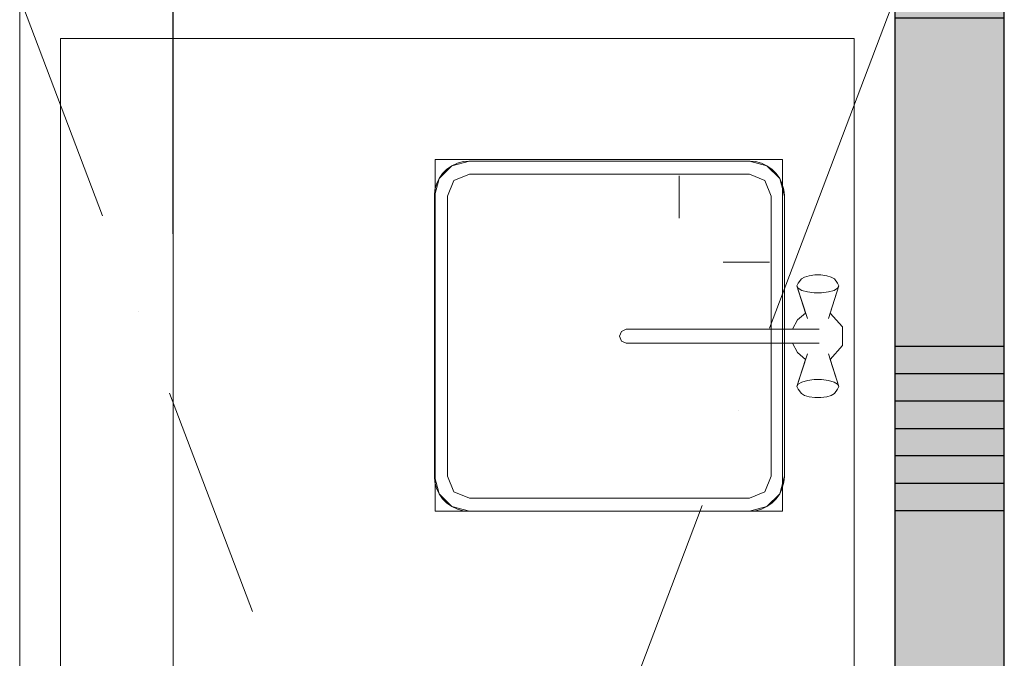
# Model space of a CAD drawing. Header units: millimetres. Extents: x 20872 to 297961, y -293704 to 213007.
# Tile 87 of 256: x 115508 to 116633, y -132484 to -131755. Entities that reach past the tile are written whole.
import ezdxf
from ezdxf.xclip import XClip

# ---------------------------------------------------------------- set-up
doc = ezdxf.new("R2010")
doc.units = ezdxf.units.MM
doc.header["$LTSCALE"] = 100
doc.header["$XCLIPFRAME"] = 2
doc.linetypes.add('ACAD_ISO10W100', pattern=[18, 12, -3, 0, -3])
for name, color, linetype in [('A--L$7--_stramien', 1, 'Continuous'), ('A--L20--_bovenbouw', 3, 'Continuous'), ('A--L73--_vaste keukenvoorzieningen', 8, 'Continuous'), ('A--T$1A-afwerking', 8, 'Continuous'), ('XREFS', 9, 'Continuous')]:
    doc.layers.add(name, color=color, linetype=linetype)

# ---------------------------------------------------------------- blocks, each defined once
blk = doc.blocks.new('catering')
at = {"layer": 'A--L73--_vaste keukenvoorzieningen', "lineweight": 0}
for points in [[(210587.803, 32265.819), (210587.803, 32331.222), (210604.294, 32331.222), (210604.294, 32265.819), (210604.294, 32260.218), (210593.803, 32260.218), (210593.803, 32265.819), (210587.803, 32265.819)], [(210604.301, 32260.688), (210604.296, 32331.179)], [(210584.294, 32270.896), (210584.294, 32323.64)], [(210584.294, 32323.64), (210584.294, 32318.307)], [(210584.294, 32323.64), (210586.185, 32318.654)], [(210602.404, 32318.654), (210604.294, 32323.64)], [(210604.294, 32323.64), (210604.294, 32270.896)], [(210585.225, 32322.709), (210603.362, 32322.709)], [(210585.225, 32271.827), (210585.225, 32322.709)], [(210585.225, 32322.709), (210603.362, 32322.709)], [(210585.225, 32271.827), (210585.225, 32322.709)], [(210603.362, 32322.709), (210603.362, 32271.827)], [(210603.362, 32322.709), (210603.362, 32271.827)], [(210604.294, 32315.453), (210604.294, 32320.786)], [(210593.773, 32312.694), (210593.784, 32312.568), (210593.82, 32312.434), (210593.879, 32312.307), (210593.958, 32312.193), (210594.057, 32312.095), (210594.171, 32312.015), (210594.297, 32311.956), (210594.432, 32311.92), (210594.558, 32311.909), (210599.959, 32311.909), (210600.984, 32311.909), (210601.11, 32311.92), (210601.245, 32311.956), (210601.37, 32312.015), (210601.485, 32312.095), (210601.583, 32312.193), (210601.663, 32312.307), (210601.722, 32312.434), (210601.758, 32312.568), (210601.769, 32312.694), (210601.769, 32316.194), (210601.769, 32319.12), (210601.758, 32319.246), (210601.722, 32319.381), (210601.663, 32319.507), (210601.583, 32319.621), (210601.485, 32319.719), (210601.37, 32319.799), (210601.245, 32319.858), (210601.11, 32319.894), (210600.984, 32319.905), (210594.558, 32319.905), (210594.432, 32319.894), (210594.297, 32319.858), (210594.171, 32319.799), (210594.057, 32319.719), (210593.958, 32319.621), (210593.879, 32319.507), (210593.82, 32319.381), (210593.784, 32319.246), (210593.773, 32319.12), (210593.773, 32312.694)], [(210601.725, 32311.907), (210593.789, 32311.907), (210593.789, 32319.942), (210601.725, 32319.942), (210601.725, 32311.907)], [(210594.207, 32319.942), (210595.767, 32319.942)], [(210596.548, 32319.942), (210598.108, 32319.942)], [(210598.889, 32319.942), (210600.449, 32319.942)], [(210601.232, 32319.942), (210601.725, 32319.942)], [(210601.725, 32319.942), (210601.725, 32318.877)], [(210593.789, 32318.019), (210593.789, 32319.579)], [(210601.43, 32316.089), (210602.404, 32318.654)], [(210601.725, 32318.095), (210601.725, 32316.535)], [(210598.157, 32316.063), (210598.046, 32316.016), (210598, 32315.905), (210598.046, 32315.794), (210598.157, 32315.747), (210601.956, 32315.747), (210602.066, 32315.53), (210602.254, 32315.375), (210602.055, 32314.753), (210602.085, 32314.697), (210602.159, 32314.594), (210602.228, 32314.553), (210602.335, 32314.522), (210602.465, 32314.506), (210602.604, 32314.506), (210602.736, 32314.522), (210602.841, 32314.553), (210602.912, 32314.594), (210602.986, 32314.697), (210603.016, 32314.753), (210602.817, 32315.375), (210603.096, 32315.693), (210603.096, 32316.117), (210602.817, 32316.435), (210603.016, 32317.057), (210602.986, 32317.113), (210602.912, 32317.216), (210602.841, 32317.257), (210602.736, 32317.288), (210602.604, 32317.304), (210602.465, 32317.304), (210602.335, 32317.288), (210602.228, 32317.257), (210602.159, 32317.216), (210602.085, 32317.113), (210602.055, 32317.057), (210602.254, 32316.435), (210602.066, 32316.28), (210601.956, 32316.063), (210598.157, 32316.063)], [(210593.789, 32315.677), (210593.789, 32317.237)], [(210587.012, 32316.472), (210587.012, 32316.472)], [(210584.294, 32315.974), (210584.294, 32315.974)], [(210601.725, 32315.754), (210601.725, 32314.194)], [(210593.789, 32313.336), (210593.789, 32314.896)], [(210587.721, 32314.602), (210589.612, 32309.615)], [(210604.294, 32314.375), (210604.294, 32314.375)], [(210600.721, 32314.219), (210600.721, 32314.219)], [(210584.294, 32313.974), (210584.294, 32308.64)], [(210601.725, 32313.413), (210601.725, 32311.907)], [(210593.789, 32311.907), (210593.789, 32312.555)], [(210594.701, 32311.907), (210593.789, 32311.907)], [(210597.043, 32311.907), (210595.483, 32311.907)], [(210599.384, 32311.907), (210597.824, 32311.907)], [(210598.003, 32307.051), (210599.894, 32312.037)], [(210601.725, 32311.907), (210600.165, 32311.907)], [(210604.294, 32306.708), (210604.294, 32312.042)]]:
    blk.add_lwpolyline(points, dxfattribs=at)
at = {"layer": 'A--L73--_vaste keukenvoorzieningen', "lineweight": 5}
for points in [[(210587.803, 32331.222), (210587.803, 32265.819)], [(210604.294, 32265.819), (210604.294, 32331.222)], [(210593.878, 32319.507), (210594.171, 32319.8)], [(210594.171, 32319.799), (210594.057, 32319.719)], [(210594.171, 32319.8), (210594.571, 32319.907)], [(210594.297, 32319.858), (210594.171, 32319.799)], [(210594.432, 32319.894), (210594.297, 32319.858)], [(210594.558, 32319.905), (210594.432, 32319.894)], [(210600.984, 32319.905), (210594.558, 32319.905)], [(210594.571, 32319.907), (210600.971, 32319.907)], [(210600.971, 32319.907), (210601.371, 32319.8)], [(210601.11, 32319.894), (210600.984, 32319.905)], [(210601.245, 32319.858), (210601.11, 32319.894)], [(210601.37, 32319.799), (210601.245, 32319.858)], [(210601.485, 32319.719), (210601.37, 32319.799)], [(210601.371, 32319.8), (210601.664, 32319.507)], [(210593.958, 32319.621), (210593.879, 32319.507)], [(210594.057, 32319.719), (210593.958, 32319.621)], [(210594.571, 32319.607), (210594.218, 32319.46)], [(210600.971, 32319.607), (210594.571, 32319.607)], [(210599.328, 32319.607), (210598.969, 32319.607)], [(210599.368, 32318.6), (210599.368, 32319.567)], [(210601.324, 32319.46), (210600.971, 32319.607)], [(210601.583, 32319.621), (210601.485, 32319.719)], [(210601.663, 32319.507), (210601.583, 32319.621)], [(210593.771, 32319.107), (210593.878, 32319.507)], [(210593.82, 32319.381), (210593.784, 32319.246)], [(210593.879, 32319.507), (210593.82, 32319.381)], [(210594.218, 32319.46), (210594.071, 32319.107)], [(210601.47, 32319.107), (210601.324, 32319.46)], [(210601.722, 32319.381), (210601.663, 32319.507)], [(210601.664, 32319.507), (210601.771, 32319.107)], [(210601.758, 32319.246), (210601.722, 32319.381)], [(210593.771, 32312.707), (210593.771, 32319.107)], [(210593.784, 32319.246), (210593.773, 32319.12)], [(210593.773, 32319.12), (210593.773, 32312.694)], [(210594.071, 32319.107), (210594.071, 32312.707)], [(210601.47, 32312.707), (210601.47, 32319.107)], [(210601.769, 32319.12), (210601.758, 32319.246)], [(210601.769, 32316.194), (210601.769, 32319.12)], [(210601.771, 32319.107), (210601.771, 32312.707)], [(210600.368, 32317.6), (210601.43, 32317.6)], [(210601.47, 32317.56), (210601.47, 32317.2)], [(210602.335, 32317.288), (210602.228, 32317.257)], [(210602.465, 32317.304), (210602.335, 32317.288)], [(210602.604, 32317.304), (210602.465, 32317.304)], [(210602.736, 32317.288), (210602.604, 32317.304)], [(210602.841, 32317.257), (210602.736, 32317.288)], [(210602.085, 32317.113), (210602.055, 32317.057)], [(210602.055, 32317.057), (210602.085, 32317.001)], [(210602.294, 32316.307), (210602.055, 32317.057)], [(210602.085, 32317.113), (210602.159, 32317.216)], [(210602.228, 32317.257), (210602.159, 32317.216)], [(210602.775, 32316.307), (210603.016, 32317.057)], [(210602.912, 32317.216), (210602.841, 32317.257)], [(210602.986, 32317.113), (210602.912, 32317.216)], [(210603.016, 32317.057), (210602.986, 32317.113)], [(210602.986, 32317.001), (210603.016, 32317.057)], [(210602.085, 32317.001), (210602.167, 32316.951)], [(210602.167, 32316.951), (210602.295, 32316.915)], [(210602.295, 32316.915), (210602.451, 32316.895)], [(210602.451, 32316.895), (210602.618, 32316.895)], [(210602.618, 32316.895), (210602.775, 32316.915)], [(210602.775, 32316.915), (210602.903, 32316.951)], [(210602.903, 32316.951), (210602.986, 32317.001)], [(210601.769, 32312.694), (210601.769, 32316.194)], [(210602.564, 32316.063), (210598.157, 32316.063)], [(210598.157, 32315.747), (210602.564, 32315.747)], [(210602.294, 32315.503), (210602.055, 32314.753)], [(210602.775, 32315.503), (210603.016, 32314.753)], [(210602.085, 32314.809), (210602.055, 32314.753)], [(210602.167, 32314.859), (210602.085, 32314.809)], [(210602.295, 32314.895), (210602.167, 32314.859)], [(210602.451, 32314.915), (210602.295, 32314.895)], [(210602.618, 32314.915), (210602.451, 32314.915)], [(210602.775, 32314.895), (210602.618, 32314.915)], [(210602.903, 32314.859), (210602.775, 32314.895)], [(210602.986, 32314.809), (210602.903, 32314.859)], [(210603.016, 32314.753), (210602.986, 32314.809)], [(210602.055, 32314.753), (210602.085, 32314.697)], [(210602.085, 32314.697), (210602.159, 32314.594)], [(210602.159, 32314.594), (210602.228, 32314.553)], [(210602.841, 32314.553), (210602.912, 32314.594)], [(210602.986, 32314.697), (210602.912, 32314.594)], [(210602.986, 32314.697), (210603.016, 32314.753)], [(210602.228, 32314.553), (210602.335, 32314.522)], [(210602.335, 32314.522), (210602.465, 32314.506)], [(210602.465, 32314.506), (210602.604, 32314.506)], [(210602.604, 32314.506), (210602.736, 32314.522)], [(210602.736, 32314.522), (210602.841, 32314.553)], [(210593.878, 32312.307), (210593.771, 32312.707)], [(210593.773, 32312.694), (210593.784, 32312.568)], [(210593.784, 32312.568), (210593.82, 32312.434)], [(210594.071, 32312.707), (210594.218, 32312.354)], [(210601.324, 32312.354), (210601.47, 32312.707)], [(210601.771, 32312.707), (210601.664, 32312.307)], [(210601.722, 32312.434), (210601.758, 32312.568)], [(210601.758, 32312.568), (210601.769, 32312.694)], [(210593.82, 32312.434), (210593.879, 32312.307)], [(210594.218, 32312.354), (210594.571, 32312.208)], [(210600.971, 32312.208), (210601.324, 32312.354)], [(210601.663, 32312.307), (210601.722, 32312.434)], [(210594.171, 32312.014), (210593.878, 32312.307)], [(210593.879, 32312.307), (210593.958, 32312.193)], [(210593.958, 32312.193), (210594.057, 32312.095)], [(210594.571, 32312.208), (210600.971, 32312.208)], [(210601.664, 32312.307), (210601.371, 32312.014)], [(210601.485, 32312.095), (210601.583, 32312.193)], [(210601.583, 32312.193), (210601.663, 32312.307)], [(210594.057, 32312.095), (210594.171, 32312.015)], [(210594.171, 32312.015), (210594.297, 32311.956)], [(210594.571, 32311.907), (210594.171, 32312.014)], [(210594.297, 32311.956), (210594.432, 32311.92)], [(210594.432, 32311.92), (210594.558, 32311.909)], [(210594.558, 32311.909), (210599.959, 32311.909)], [(210600.971, 32311.907), (210594.571, 32311.907)], [(210599.959, 32311.909), (210600.984, 32311.909)], [(210601.371, 32312.014), (210600.971, 32311.907)], [(210600.984, 32311.909), (210601.11, 32311.92)], [(210601.11, 32311.92), (210601.245, 32311.956)], [(210601.245, 32311.956), (210601.37, 32312.015)], [(210601.37, 32312.015), (210601.485, 32312.095)]]:
    blk.add_lwpolyline(points, dxfattribs=at)
at = {"layer": 'A--L73--_vaste keukenvoorzieningen', "lineweight": 9}
blk.add_lwpolyline([(210604.294, 32331.222), (210604.294, 32260.218)], dxfattribs=at)
blk = doc.blocks.new('stramienlijnen_1')
at = {"layer": 'A--L$7--_stramien', "color": 1, "linetype": 'ACAD_ISO10W100', "lineweight": -3}
blk.add_line((115684.5, 0), (115684.5, 22800), dxfattribs=at)
blk = doc.blocks.new('2016-02-04 100 begane grond bestaand')
at = {"layer": 'A--L20--_bovenbouw', "linetype": 'Continuous', "lineweight": -3}
blk.add_hatch(color=60, dxfattribs=at).paths.add_polyline_path([(116634, 15059.4), (116634, 18650), (116509, 18650), (116509, 15059.4)], flags=0)
h = blk.add_hatch(dxfattribs=at)
h.set_pattern_fill('SWAND', color=1, scale=5, angle=90, style=0)
h.set_pattern_definition([(180, (116634.04, 15059.4), (-3e-14, -562.5), []), (180, (116634.04, 15090.6), (-3e-14, -562.5), []), (180, (116634.04, 15121.9), (-3e-14, -562.5), []), (180, (116634.04, 15153.1), (-3e-14, -562.5), []), (180, (116634.04, 15184.4), (-3e-14, -562.5), []), (180, (116634.04, 15215.6), (-3e-14, -562.5), []), (180, (116634.04, 15246.9), (-3e-14, -562.5), [])])
h.paths.add_polyline_path([(116634, 15059.4), (116634, 18650), (116509, 18650), (116509, 15059.4)], flags=0)
at = {"layer": 'A--L20--_bovenbouw', "color": 2, "linetype": 'Continuous', "lineweight": -3}
for p, q in [((116509, 18650), (116509, 15059.4)), ((116634, 15059.4), (116634, 18650))]:
    blk.add_line(p, q, dxfattribs=at)
at = {"layer": 'A--L$7--_stramien'}
blk.add_blockref('stramienlijnen_1', (0, 0), dxfattribs=at)
at = {"layer": 'A--T$1A-afwerking', "xscale": 49.99992073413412, "yscale": 49.99992073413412, "zscale": 49.99992073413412}
blk.add_blockref('catering', (-10413689, -1597908.6), dxfattribs=at)

msp = doc.modelspace()

# ---------------------------------------------------------------- block references
at = {"layer": 'XREFS'}
ref = msp.add_blockref('2016-02-04 100 begane grond bestaand', (-1, -150000.4), dxfattribs=at)
XClip(ref).set_block_clipping_path([(116767.0762143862, 29769.3836009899), (164491.5066313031, 13442.9004429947), (179861.076214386, 13442.9004429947), (179861.076214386, -11696.8579780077), (20873.0762143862, -11696.8579780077), (20873.0762143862, 82263.1420219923), (116767.0762143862, 82263.1420219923)])

doc.saveas('drawing.dxf')
